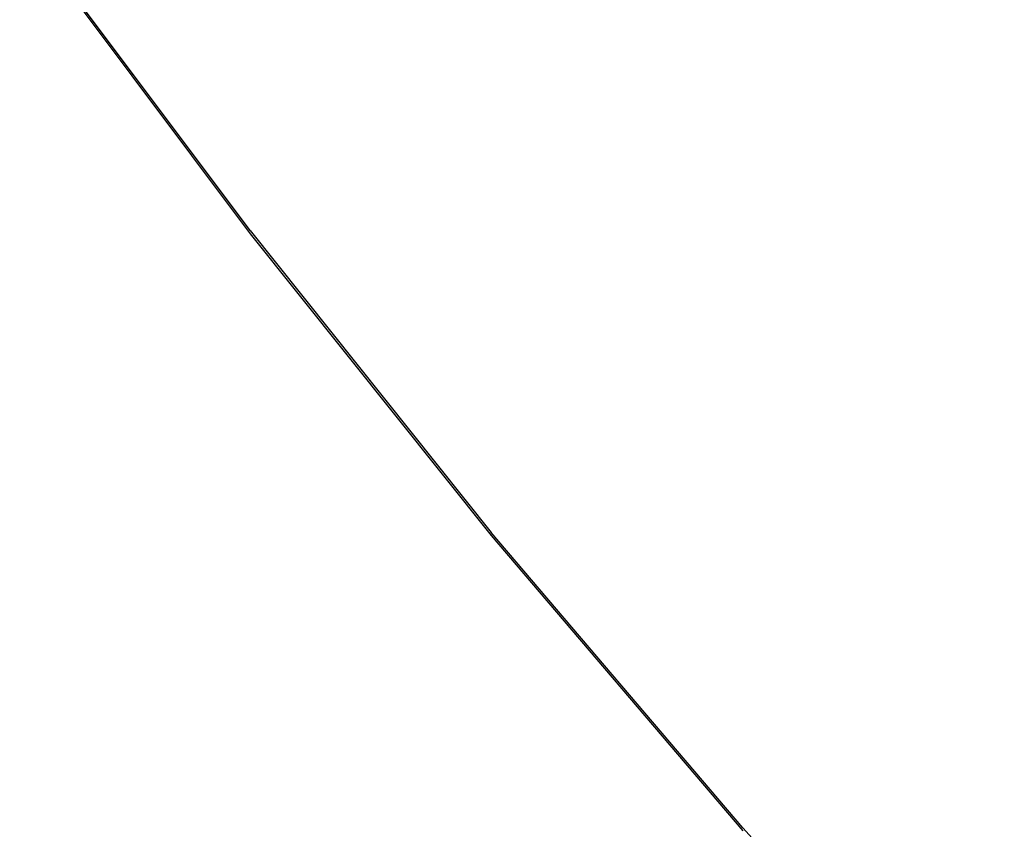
# Model space of a CAD drawing. Extents: x -128 to 129, y -112 to 118.
# Tile 5 of 7: x 10 to 45, y 61 to 89. Entities that reach past the tile are written whole.
import ezdxf

# ---------------------------------------------------------------- set-up
doc = ezdxf.new("R2010")
doc.units = 0
doc.header["$MEASUREMENT"] = 0
doc.layers.get('0').update_dxf_attribs({"linetype": 'CONTINUOUS'})

msp = doc.modelspace()

# ---------------------------------------------------------------- linework, layer by layer
for p, q in [((18.42, 81.686), (10.326, 92.509)), ((10.326, 92.401), (18.42, 81.578)), ((18.42, 81.686), (26.888, 71.081)), ((18.42, 81.578), (26.887, 70.973)), ((26.887, 70.973), (35.718, 60.597)), ((35.719, 60.705), (26.888, 71.081)), ((44.904, 50.57), (35.719, 60.705))]:
    msp.add_line(p, q)

doc.saveas('drawing.dxf')
